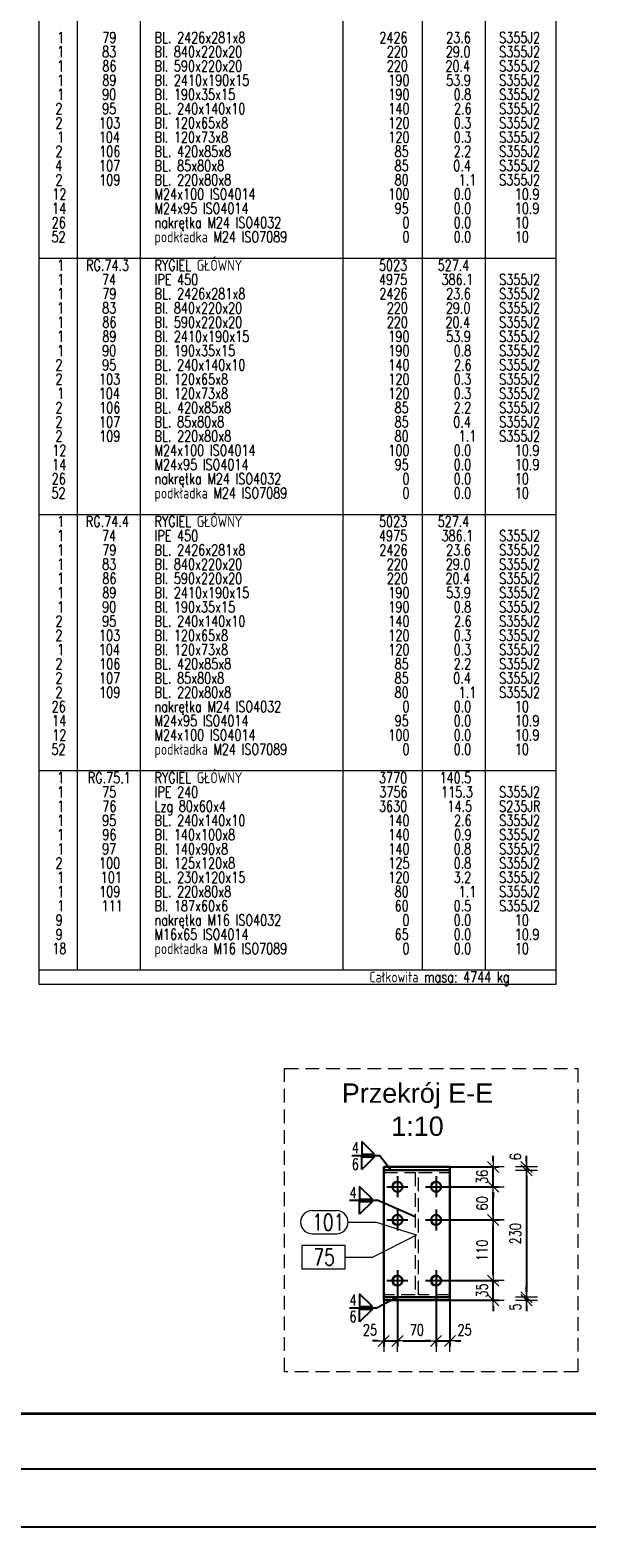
# Model space of a CAD drawing. Header units: millimetres. Extents: x 3536 to 4290, y 11030 to 11491.
# Tile 91 of 102: x 4008 to 4109, y 11030 to 11303. Entities that reach past the tile are written whole.
import ezdxf
from ezdxf.enums import TextEntityAlignment as Align

# ---------------------------------------------------------------- set-up
doc = ezdxf.new("R2010")
doc.units = ezdxf.units.MM
doc.header["$LTSCALE"] = 10
doc.linetypes.add('HIDDEN', pattern=[0.375, 0.25, -0.125])
doc.linetypes.add('MITTE', pattern=[2, 1.25, -0.25, 0.25, -0.25])
doc.layers.get('Defpoints').update_dxf_attribs({"color": 1})
doc.layers.add('_FORMATKA', color=8, linetype='Continuous', plot=False)
for name, color, linetype, lineweight in [('_RAMKA', 7, 'Continuous', 35), ('PS_DIM', 4, 'Continuous', 13), ('PS_Hidden', 2, 'HIDDEN', 9), ('PS_Pos', 1, 'Continuous', 15), ('PS_SOLID', 7, 'Continuous', 30), ('PS_TEXT', 3, 'Continuous', 18)]:
    doc.layers.add(name, color=color, linetype=linetype, lineweight=lineweight)
doc.layers.add('PS_MID', color=5, linetype='MITTE')
doc.layers.add('PS_WELD', color=1, linetype='Continuous')
doc.styles.add('ARIAL', font='arial.ttf')
doc.styles.add('simplex', font='simplex.shx', dxfattribs={"width": 0.75})
doc.dimstyles.new('1_10_PRZ', dxfattribs={"dimtxt": 2, "dimasz": 1, "dimexe": 2, "dimexo": 5, "dimgap": 1, "dimtad": 1, "dimdec": 0, "dimlfac": 10, "dimtxsty": 'simplex', "dimblk": 'dimznak', "dimcen": 2, "dimse1": 1, "dimse2": 1, "dimclrt": 3, "dimadec": 1, "dimazin": 0, "dimtfac": 1, "dimtdec": 0, "dimtix": 1, "dimtmove": 2, "dimatfit": 3, "dimldrblk": 'dim-grot', "dimfxl": 1, "dimarcsym": 0})
doc.dimstyles.new('1_10_SC', dxfattribs={"dimtxt": 2, "dimasz": 1, "dimexe": 1, "dimexo": 1, "dimgap": 1, "dimtad": 1, "dimdec": 0, "dimlfac": 10, "dimtxsty": 'simplex', "dimblk": 'dimznak', "dimcen": 2, "dimclrd": 256, "dimclre": 256, "dimclrt": 3, "dimadec": 1, "dimazin": 0, "dimtfac": 1, "dimtdec": 0, "dimtix": 1, "dimtmove": 2, "dimatfit": 3, "dimldrblk": 'dim-grot', "dimfxl": 1, "dimarcsym": 0})

# ---------------------------------------------------------------- blocks, each defined once
blk = doc.blocks.new('dimznak')
at = {"color": 0}
for points in [[(-2, 0), (2, 0)], [(0, 2), (0, -2)]]:
    blk.add_lwpolyline(points, dxfattribs=at)
at = {"color": 2}
blk.add_lwpolyline([(1, 1), (-1, -1)], dxfattribs=at)
blk = doc.blocks.new('*D9')
at = {"layer": 'Defpoints', "color": 0, "transparency": 16777216}
for p in [(3537.94, 11042.15), (4287.94, 11042.15), (4287.94, 11031.64)]:
    blk.add_point(p, dxfattribs=at)
at = {"layer": 'PS_DIM', "color": 0, "lineweight": -2, "transparency": 16777216}
blk.add_line((3538.94, 11031.64), (4286.94, 11031.64), dxfattribs=at)
at = {"layer": 'PS_DIM', "color": 0, "lineweight": -2, "transparency": 16777216, "rotation": 180}
blk.add_blockref('dimznak', (3537.94, 11031.64), dxfattribs=at)
at = {"layer": 'PS_DIM', "color": 0, "lineweight": -2, "transparency": 16777216}
blk.add_blockref('dimznak', (4287.94, 11031.64), dxfattribs=at)
at = {"layer": 'PS_DIM', "color": 3, "transparency": 16777216, "insert": (3912.94, 11033.64), "char_height": 2, "attachment_point": 5, "style": 'simplex'}
blk.add_mtext('7500', dxfattribs=at)
blk = doc.blocks.new('dim-grot')
blk.add_hatch(color=256).paths.add_polyline_path([(0, 0), (-2, 0.5), (-2, -0.5)])
blk.add_lwpolyline([(0, 0), (-2, 0.5), (-2, -0.5), (0, 0)])
blk = doc.blocks.new('*D254')
at = {"layer": 'Defpoints', "color": 0, "transparency": 16777216}
for p in [(4079.32, 11076.23), (4091.55, 11076.23), (4078.58, 11072.69)]:
    blk.add_point(p, dxfattribs=at)
at = {"layer": 'PS_DIM', "lineweight": -2, "transparency": 16777216}
for p, q in [((4091.55, 11077.23), (4091.55, 11078.23)), ((4080.32, 11076.23), (4092.55, 11076.23)), ((4091.55, 11072.69), (4091.55, 11076.23)), ((4079.58, 11072.69), (4092.55, 11072.69)), ((4091.55, 11071.69), (4091.55, 11070.69))]:
    blk.add_line(p, q, dxfattribs=at)
for p, rotation in [((4091.55, 11076.23), 270), ((4091.55, 11072.69), 90)]:
    blk.add_blockref('dimznak', p, dxfattribs=dict(at, rotation=rotation))
at = {"layer": 'PS_DIM', "color": 3, "transparency": 16777216, "insert": (4089.55, 11074.46), "char_height": 2, "attachment_point": 5, "rotation": 90, "style": 'simplex'}
blk.add_mtext('35', dxfattribs=at)
blk = doc.blocks.new('*D255')
at = {"layer": 'Defpoints', "color": 0, "transparency": 16777216}
for p in [(4079.32, 11087.23), (4091.55, 11087.23), (4079.32, 11076.23)]:
    blk.add_point(p, dxfattribs=at)
at = {"layer": 'PS_DIM', "lineweight": -2, "transparency": 16777216}
for p, q in [((4080.32, 11087.23), (4092.55, 11087.23)), ((4091.55, 11077.23), (4091.55, 11086.23)), ((4080.32, 11076.23), (4092.55, 11076.23))]:
    blk.add_line(p, q, dxfattribs=at)
for p, rotation in [((4091.55, 11087.23), 90), ((4091.55, 11076.23), 270)]:
    blk.add_blockref('dimznak', p, dxfattribs=dict(at, rotation=rotation))
at = {"layer": 'PS_DIM', "color": 3, "transparency": 16777216, "insert": (4089.55, 11081.73), "char_height": 2, "attachment_point": 5, "rotation": 90, "style": 'simplex'}
blk.add_mtext('110', dxfattribs=at)
blk = doc.blocks.new('*D256')
at = {"layer": 'Defpoints', "color": 0, "transparency": 16777216}
for p in [(4079.32, 11093.23), (4091.55, 11093.23), (4079.32, 11087.23)]:
    blk.add_point(p, dxfattribs=at)
at = {"layer": 'PS_DIM', "lineweight": -2, "transparency": 16777216}
for p, q in [((4080.32, 11093.23), (4092.55, 11093.23)), ((4091.55, 11088.23), (4091.55, 11092.23)), ((4080.32, 11087.23), (4092.55, 11087.23))]:
    blk.add_line(p, q, dxfattribs=at)
for p, rotation in [((4091.55, 11093.23), 90), ((4091.55, 11087.23), 270)]:
    blk.add_blockref('dimznak', p, dxfattribs=dict(at, rotation=rotation))
at = {"layer": 'PS_DIM', "color": 3, "transparency": 16777216, "insert": (4089.55, 11090.23), "char_height": 2, "attachment_point": 5, "rotation": 90, "style": 'simplex'}
blk.add_mtext('60', dxfattribs=at)
blk = doc.blocks.new('*D257')
at = {"layer": 'Defpoints', "color": 0, "transparency": 16777216}
for p in [(4079.32, 11096.83), (4091.55, 11096.83), (4079.32, 11093.23)]:
    blk.add_point(p, dxfattribs=at)
at = {"layer": 'PS_DIM', "lineweight": -2, "transparency": 16777216}
for p, q in [((4080.32, 11096.83), (4092.55, 11096.83)), ((4091.55, 11097.83), (4091.55, 11098.83)), ((4091.55, 11093.23), (4091.55, 11096.83)), ((4080.32, 11093.23), (4092.55, 11093.23)), ((4091.55, 11092.23), (4091.55, 11091.23))]:
    blk.add_line(p, q, dxfattribs=at)
for p, rotation in [((4091.55, 11096.83), 270), ((4091.55, 11093.23), 90)]:
    blk.add_blockref('dimznak', p, dxfattribs=dict(at, rotation=rotation))
at = {"layer": 'PS_DIM', "color": 3, "transparency": 16777216, "insert": (4089.55, 11095.03), "char_height": 2, "attachment_point": 5, "rotation": 90, "style": 'simplex'}
blk.add_mtext('36', dxfattribs=at)
blk = doc.blocks.new('*D258')
at = {"layer": 'Defpoints', "color": 0, "transparency": 16777216}
for p in [(4079.32, 11096.83), (4079.32, 11096.23), (4097.59, 11096.23)]:
    blk.add_point(p, dxfattribs=at)
at = {"layer": 'PS_DIM', "color": 0, "lineweight": -2, "transparency": 16777216}
for p, q in [((4097.59, 11097.83), (4097.59, 11098.83)), ((4097.59, 11096.83), (4097.59, 11096.23)), ((4097.59, 11095.23), (4097.59, 11094.23))]:
    blk.add_line(p, q, dxfattribs=at)
for p, rotation in [((4097.59, 11096.83), 270), ((4097.59, 11096.23), 90)]:
    blk.add_blockref('dimznak', p, dxfattribs=dict(at, rotation=rotation))
at = {"layer": 'PS_DIM', "color": 3, "transparency": 16777216, "insert": (4095.59, 11098.67), "char_height": 2, "attachment_point": 5, "rotation": 90, "style": 'simplex'}
blk.add_mtext('6', dxfattribs=at)
blk = doc.blocks.new('*D259')
at = {"layer": 'Defpoints', "color": 0, "transparency": 16777216}
for p in [(4079.32, 11096.23), (4078.65, 11073.23), (4097.59, 11073.23)]:
    blk.add_point(p, dxfattribs=at)
at = {"layer": 'PS_DIM', "color": 0, "lineweight": -2, "transparency": 16777216}
blk.add_line((4097.59, 11095.23), (4097.59, 11074.23), dxfattribs=at)
for p, rotation in [((4097.59, 11096.23), 90), ((4097.59, 11073.23), 270)]:
    blk.add_blockref('dimznak', p, dxfattribs=dict(at, rotation=rotation))
at = {"layer": 'PS_DIM', "color": 3, "transparency": 16777216, "insert": (4095.59, 11084.73), "char_height": 2, "attachment_point": 5, "rotation": 90, "style": 'simplex'}
blk.add_mtext('230', dxfattribs=at)
blk = doc.blocks.new('*D260')
at = {"layer": 'Defpoints', "color": 0, "transparency": 16777216}
for p in [(4078.65, 11073.23), (4078.65, 11072.69), (4097.59, 11072.69)]:
    blk.add_point(p, dxfattribs=at)
at = {"layer": 'PS_DIM', "color": 0, "lineweight": -2, "transparency": 16777216}
for p, q in [((4097.59, 11074.23), (4097.59, 11075.23)), ((4097.59, 11073.23), (4097.59, 11072.69)), ((4097.59, 11071.69), (4097.59, 11070.69))]:
    blk.add_line(p, q, dxfattribs=at)
for p, rotation in [((4097.59, 11073.23), 270), ((4097.59, 11072.69), 90)]:
    blk.add_blockref('dimznak', p, dxfattribs=dict(at, rotation=rotation))
at = {"layer": 'PS_DIM', "color": 3, "transparency": 16777216, "insert": (4095.59, 11071.47), "char_height": 2, "attachment_point": 5, "rotation": 90, "style": 'simplex'}
blk.add_mtext('5', dxfattribs=at)
blk = doc.blocks.new('*D261')
at = {"layer": 'Defpoints', "color": 0, "transparency": 16777216}
for p in [(4071.72, 11078.69), (4074.22, 11078.13), (4074.22, 11065.31)]:
    blk.add_point(p, dxfattribs=at)
at = {"layer": 'PS_DIM', "lineweight": -2, "transparency": 16777216}
for p, q in [((4071.72, 11077.69), (4071.72, 11064.31)), ((4074.22, 11077.13), (4074.22, 11064.31)), ((4070.72, 11065.31), (4069.72, 11065.31)), ((4071.72, 11065.31), (4074.22, 11065.31)), ((4075.22, 11065.31), (4076.22, 11065.31))]:
    blk.add_line(p, q, dxfattribs=at)
blk.add_blockref('dimznak', (4071.72, 11065.31), dxfattribs=at)
at = {"layer": 'PS_DIM', "lineweight": -2, "transparency": 16777216, "rotation": 180}
blk.add_blockref('dimznak', (4074.22, 11065.31), dxfattribs=at)
at = {"layer": 'PS_DIM', "color": 3, "transparency": 16777216, "insert": (4069.23, 11067.31), "char_height": 2, "attachment_point": 5, "style": 'simplex'}
blk.add_mtext('25', dxfattribs=at)
blk = doc.blocks.new('*D262')
at = {"layer": 'Defpoints', "color": 0, "transparency": 16777216}
for p in [(4074.22, 11078.13), (4081.22, 11078.13), (4081.22, 11065.31)]:
    blk.add_point(p, dxfattribs=at)
at = {"layer": 'PS_DIM', "lineweight": -2, "transparency": 16777216}
for p, q in [((4074.22, 11077.13), (4074.22, 11064.31)), ((4081.22, 11077.13), (4081.22, 11064.31)), ((4075.22, 11065.31), (4080.22, 11065.31))]:
    blk.add_line(p, q, dxfattribs=at)
at = {"layer": 'PS_DIM', "lineweight": -2, "transparency": 16777216, "rotation": 180}
blk.add_blockref('dimznak', (4074.22, 11065.31), dxfattribs=at)
at = {"layer": 'PS_DIM', "lineweight": -2, "transparency": 16777216}
blk.add_blockref('dimznak', (4081.22, 11065.31), dxfattribs=at)
at = {"layer": 'PS_DIM', "color": 3, "transparency": 16777216, "insert": (4077.72, 11067.31), "char_height": 2, "attachment_point": 5, "style": 'simplex'}
blk.add_mtext('70', dxfattribs=at)
blk = doc.blocks.new('*D263')
at = {"layer": 'Defpoints', "color": 0, "transparency": 16777216}
for p in [(4081.22, 11078.13), (4083.72, 11078.13), (4083.72, 11065.31)]:
    blk.add_point(p, dxfattribs=at)
at = {"layer": 'PS_DIM', "lineweight": -2, "transparency": 16777216}
for p, q in [((4081.22, 11077.13), (4081.22, 11064.31)), ((4083.72, 11077.13), (4083.72, 11064.31)), ((4080.22, 11065.31), (4079.22, 11065.31)), ((4081.22, 11065.31), (4083.72, 11065.31)), ((4084.72, 11065.31), (4085.72, 11065.31))]:
    blk.add_line(p, q, dxfattribs=at)
blk.add_blockref('dimznak', (4081.22, 11065.31), dxfattribs=at)
at = {"layer": 'PS_DIM', "lineweight": -2, "transparency": 16777216, "rotation": 180}
blk.add_blockref('dimznak', (4083.72, 11065.31), dxfattribs=at)
at = {"layer": 'PS_DIM', "color": 3, "transparency": 16777216, "insert": (4086.37, 11067.31), "char_height": 2, "attachment_point": 5, "style": 'simplex'}
blk.add_mtext('25', dxfattribs=at)
blk = doc.blocks.new('Przekrój')
at = {"layer": 'PS_DIM', "style": 'ARIAL', "flags": 4}
for tag, p in [('PRZEKRÓJ', (7.89, 7.75)), ('SKALA', (7.89, 1.75))]:
    blk.add_attdef(tag, text='', height=3.5, dxfattribs=at).set_placement(p, align=Align.MIDDLE_CENTER)
blk = doc.blocks.new('*X845')
at = {"color": 1}
for p, q in [((4058.77, 11088.92), (4063.16, 11088.92)), ((4065.26, 11086.82), (4070.26, 11086.82)), ((4077.66, 11084.46), (4070.26, 11086.82)), ((4058.77, 11084.72), (4063.16, 11084.72))]:
    blk.add_line(p, q, dxfattribs=at)
for centre, start, end in [((4058.77, 11086.82), 90, 270), ((4063.16, 11086.82), 270, 90)]:
    blk.add_arc(centre, 2.1, start, end, dxfattribs=at)
at = {"color": 2, "style": 'simplex', "width": 0.75}
blk.add_text('101', height=3, dxfattribs=at).set_placement((4058.77, 11085.32))
blk = doc.blocks.new('*X846')
at = {"color": 1}
for p, q in [((4077.66, 11084.46), (4069.75, 11080.49)), ((4064.75, 11082.59), (4056.91, 11082.59)), ((4056.91, 11082.59), (4056.91, 11078.39)), ((4064.75, 11078.39), (4064.75, 11082.59)), ((4064.75, 11080.49), (4069.75, 11080.49)), ((4056.91, 11078.39), (4064.75, 11078.39))]:
    blk.add_line(p, q, dxfattribs=at)
at = {"color": 30, "style": 'simplex', "width": 0.75}
blk.add_text('75', height=3, dxfattribs=at).set_placement((4059.01, 11078.99))
blk = doc.blocks.new('*X847')
at = {"color": 3}
for p, q in [((4070.08, 11099.14), (4067.78, 11101.44)), ((4067.78, 11101.44), (4067.78, 11099.14)), ((4067.78, 11099.14), (4070.08, 11099.14)), ((4067.78, 11098.68), (4070.08, 11098.68)), ((4070.08, 11098.68), (4067.78, 11096.38)), ((4067.78, 11096.38), (4067.78, 11098.68))]:
    blk.add_line(p, q, dxfattribs=at)
at = {"color": 9}
for p in [(4065.94, 11098.91), (4073, 11096.23)]:
    blk.add_line(p, (4070.94, 11098.91), dxfattribs=at)
at = {"color": 2, "style": 'simplex', "width": 0.75}
for s, p in [('4', (4065.94, 11099.31)), ('6', (4065.94, 11096.31))]:
    blk.add_text(s, height=2, dxfattribs=at).set_placement(p)
blk = doc.blocks.new('*X848')
at = {"color": 3}
for p, q in [((4069.66, 11071.55), (4067.36, 11073.85)), ((4067.36, 11073.85), (4067.36, 11071.55)), ((4067.36, 11071.55), (4069.66, 11071.55)), ((4067.36, 11071.09), (4069.66, 11071.09)), ((4069.66, 11071.09), (4067.36, 11068.79)), ((4067.36, 11068.79), (4067.36, 11071.09))]:
    blk.add_line(p, q, dxfattribs=at)
at = {"color": 9}
for p in [(4074.22, 11073.23), (4065.52, 11071.32)]:
    blk.add_line(p, (4070.52, 11071.32), dxfattribs=at)
at = {"color": 2, "style": 'simplex', "width": 0.75}
for s, p in [('4', (4065.52, 11071.72)), ('6', (4065.52, 11068.72))]:
    blk.add_text(s, height=2, dxfattribs=at).set_placement(p)
blk = doc.blocks.new('*X849')
at = {"color": 3}
for p, q in [((4069.66, 11091.01), (4067.36, 11093.31)), ((4067.36, 11093.31), (4067.36, 11091.01)), ((4067.36, 11091.01), (4069.66, 11091.01)), ((4067.36, 11090.55), (4069.66, 11090.55)), ((4069.66, 11090.55), (4067.36, 11088.25)), ((4067.36, 11088.25), (4067.36, 11090.55))]:
    blk.add_line(p, q, dxfattribs=at)
at = {"color": 9}
for p in [(4065.52, 11090.78), (4077.41, 11087.79)]:
    blk.add_line(p, (4070.52, 11090.78), dxfattribs=at)
at = {"color": 2, "style": 'simplex', "width": 0.75}
blk.add_text('4', height=2, dxfattribs=at).set_placement((4065.52, 11091.18))

msp = doc.modelspace()

# ---------------------------------------------------------------- linework, layer by layer
at = {"layer": '_FORMATKA', "lineweight": -3}
msp.add_lwpolyline([(3537.939, 11042.152), (4287.939, 11042.152), (4287.939, 11462.152), (3537.939, 11462.152)], close=True, dxfattribs=at)
at = {"layer": '_RAMKA', "lineweight": -3, "const_width": 0.5}
msp.add_lwpolyline([(3567.939, 11052.152), (4277.939, 11052.152), (4277.939, 11452.152), (3567.939, 11452.152)], close=True, dxfattribs=at)
at = {"layer": 'PS_Hidden', "color": 2, "linetype": 'HIDDEN', "extrusion": (-1, -3.71092e-13, 2.23779e-16)}
for p, q in [((4071.717, 11095.845), (4077.407, 11095.845)), ((4077.407, 11095.845), (4077.407, 11073.68)), ((4078.027, 11095.845), (4083.717, 11095.845)), ((4078.027, 11073.68), (4078.027, 11095.845)), ((4077.407, 11073.68), (4071.717, 11073.68)), ((4083.717, 11073.68), (4078.027, 11073.68))]:
    msp.add_line(p, q, dxfattribs=at)
at = {"layer": 'PS_Hidden', "color": 2, "linetype": 'HIDDEN'}
msp.add_lwpolyline([(4106.872, 11059.738), (4053.776, 11059.738), (4053.776, 11114.643), (4106.872, 11114.643)], close=True, dxfattribs=at)
at = {"layer": 'PS_MID', "color": 5, "linetype": 'MITTE', "extrusion": (-1, -3.71092e-13, 2.23779e-16)}
for p, q in [((4074.217, 11095.131), (4074.217, 11091.331)), ((4081.217, 11095.131), (4081.217, 11091.331)), ((4072.317, 11093.231), (4076.117, 11093.231)), ((4079.317, 11093.231), (4083.117, 11093.231)), ((4074.217, 11089.131), (4074.217, 11085.331)), ((4081.217, 11089.131), (4081.217, 11085.331)), ((4072.317, 11087.231), (4076.117, 11087.231)), ((4079.317, 11087.231), (4083.117, 11087.231)), ((4074.217, 11078.131), (4074.217, 11074.331)), ((4081.217, 11078.131), (4081.217, 11074.331)), ((4072.317, 11076.231), (4076.117, 11076.231)), ((4079.317, 11076.231), (4083.117, 11076.231))]:
    msp.add_line(p, q, dxfattribs=at)
at = {"layer": 'PS_SOLID', "color": 7, "linetype": 'Continuous', "extrusion": (-1, -3.71092e-13, 2.23779e-16)}
for p, q in [((4071.717, 11096.831), (4071.717, 11096.231)), ((4083.717, 11096.831), (4071.717, 11096.831)), ((4083.717, 11096.231), (4083.717, 11096.831)), ((4071.717, 11073.231), (4071.717, 11096.231)), ((4071.717, 11096.231), (4083.717, 11096.231)), ((4083.717, 11096.231), (4083.717, 11073.231)), ((4071.717, 11073.231), (4071.717, 11072.694)), ((4083.717, 11073.231), (4071.717, 11073.231)), ((4083.717, 11072.694), (4071.717, 11072.694)), ((4083.717, 11072.694), (4083.717, 11073.231))]:
    msp.add_line(p, q, dxfattribs=at)
at = {"layer": 'PS_SOLID', "color": 7, "linetype": 'Continuous', "extrusion": (-2.24281e-16, 1.21633e-16, -1)}
for centre in [(-4074.217, 11093.231), (-4081.217, 11093.231), (-4074.217, 11087.231), (-4081.217, 11087.231), (-4074.217, 11076.231), (-4081.217, 11076.231)]:
    msp.add_circle(centre, 0.9, dxfattribs=at)
at = {"layer": 'PS_TEXT', "color": 7}
for p, q in [((4009.267, 11436.791), (4009.267, 11129.941)), ((4102.988, 11129.941), (4102.988, 11436.791)), ((4009.267, 11129.941), (4102.988, 11129.941))]:
    msp.add_line(p, q, dxfattribs=at)
at = {"layer": 'PS_TEXT', "color": 3}
for p, q in [((4016.209, 11436.791), (4016.209, 11132.519)), ((4027.614, 11436.791), (4027.614, 11132.519)), ((4064.31, 11436.791), (4064.31, 11132.519)), ((4078.69, 11436.791), (4078.69, 11132.519)), ((4090.095, 11436.791), (4090.095, 11132.519)), ((4009.267, 11261.448), (4102.988, 11261.448)), ((4009.267, 11215.034), (4102.988, 11215.034)), ((4009.267, 11168.619), (4102.988, 11168.619)), ((4009.267, 11132.519), (4102.988, 11132.519))]:
    msp.add_line(p, q, dxfattribs=at)

# ---------------------------------------------------------------- block references
at = {"layer": 'PS_DIM'}
ref = msp.add_blockref('Przekrój', (4069.956, 11102.453), dxfattribs=at)
ref.add_attrib('PRZEKRÓJ', 'Przekrój E-E', dxfattribs={"layer": 'PS_TEXT', "height": 3.5, "style": 'ARIAL'}).set_placement((4077.842, 11110.203), align=Align.MIDDLE_CENTER)
ref.add_attrib('SKALA', '1:10', dxfattribs={"layer": 'PS_TEXT', "height": 3.5, "style": 'ARIAL'}).set_placement((4077.842, 11104.203), align=Align.MIDDLE_CENTER)
at = {"layer": 'PS_Pos'}
for name in ['*X845', '*X846']:
    msp.add_blockref(name, (0, 0), dxfattribs=at)
at = {"layer": 'PS_WELD'}
for name in ['*X847', '*X849', '*X848']:
    msp.add_blockref(name, (0, 0), dxfattribs=at)

# ---------------------------------------------------------------- texts
at = {"layer": 'PS_TEXT', "color": 4, "style": 'simplex', "width": 0.75}
for s, height, p in [('1', 1.984, (4012.561, 11300.424)), ('79', 1.9835, (4020.743, 11300.424)), ('BL. 2426x281x8', 1.98352, (4030.202, 11300.424)), ('2426', 1.9835, (4070.932, 11300.424)), ('23.6', 1.9835, (4083.045, 11300.424)), ('S355J2', 1.9835, (4092.646, 11300.424)), ('1', 1.984, (4012.561, 11297.846)), ('83', 1.9835, (4020.708, 11297.846)), ('Bl. 840x220x20', 1.98352, (4030.202, 11297.846)), ('220', 1.9835, (4072.277, 11297.846)), ('29.0', 1.9835, (4082.974, 11297.846)), ('S355J2', 1.9835, (4092.646, 11297.846)), ('1', 1.984, (4012.561, 11295.267)), ('86', 1.9835, (4020.743, 11295.267)), ('Bl. 590x220x20', 1.98352, (4030.202, 11295.267)), ('220', 1.9835, (4072.277, 11295.267)), ('20.4', 1.9835, (4082.903, 11295.267)), ('S355J2', 1.9835, (4092.646, 11295.267)), ('1', 1.984, (4012.561, 11292.688)), ('89', 1.9835, (4020.743, 11292.688)), ('Bl. 2410x190x15', 1.98352, (4030.202, 11292.688)), ('190', 1.9835, (4072.561, 11292.688)), ('53.9', 1.9835, (4083.045, 11292.688)), ('S355J2', 1.9835, (4092.646, 11292.688)), ('1', 1.984, (4012.561, 11290.11)), ('90', 1.9835, (4020.708, 11290.11)), ('Bl. 190x35x15', 1.98352, (4030.202, 11290.11)), ('190', 1.9835, (4072.561, 11290.11)), ('0.8', 1.9835, (4084.391, 11290.11)), ('S355J2', 1.9835, (4092.646, 11290.11)), ('2', 1.984, (4012.242, 11287.531)), ('95', 1.9835, (4020.708, 11287.531)), ('BL. 240x140x10', 1.98352, (4030.202, 11287.531)), ('140', 1.9835, (4072.561, 11287.531)), ('2.6', 1.9835, (4084.462, 11287.531)), ('S355J2', 1.9835, (4092.646, 11287.531)), ('2', 1.984, (4012.242, 11284.953)), ('103', 1.9835, (4020.141, 11284.953)), ('Bl. 120x65x8', 1.98352, (4030.202, 11284.953)), ('120', 1.9835, (4072.561, 11284.953)), ('0.3', 1.9835, (4084.391, 11284.953)), ('S355J2', 1.9835, (4092.646, 11284.953)), ('1', 1.984, (4012.561, 11282.374)), ('104', 1.9835, (4020.105, 11282.374)), ('Bl. 120x73x8', 1.98352, (4030.202, 11282.374)), ('120', 1.9835, (4072.561, 11282.374)), ('0.3', 1.9835, (4084.391, 11282.374)), ('S355J2', 1.9835, (4092.646, 11282.374)), ('2', 1.984, (4012.242, 11279.795)), ('106', 1.9835, (4020.176, 11279.795)), ('BL. 420x85x8', 1.98352, (4030.202, 11279.795)), ('85', 1.9835, (4073.694, 11279.795)), ('2.2', 1.9835, (4084.391, 11279.795)), ('S355J2', 1.9835, (4092.646, 11279.795)), ('4', 1.984, (4012.207, 11277.217)), ('107', 1.9835, (4020.141, 11277.217)), ('BL. 85x80x8', 1.98352, (4030.202, 11277.217)), ('85', 1.9835, (4073.694, 11277.217)), ('0.4', 1.9835, (4084.32, 11277.217)), ('S355J2', 1.9835, (4092.646, 11277.217)), ('2', 1.984, (4012.242, 11274.638)), ('109', 1.9835, (4020.176, 11274.638)), ('BL. 220x80x8', 1.98352, (4030.202, 11274.638)), ('80', 1.9835, (4073.694, 11274.638)), ('1.1', 1.9835, (4085.312, 11274.638)), ('S355J2', 1.9835, (4092.646, 11274.638)), ('14', 1.9835, (4011.64, 11269.481)), ('12', 1.9835, (4011.675, 11272.06)), ('M24x100 ISO4014', 1.98352, (4030.202, 11272.06)), ('M24x95 ISO4014', 1.98352, (4030.202, 11269.481)), ('100', 1.9835, (4072.561, 11272.06)), ('95', 1.9835, (4073.694, 11269.481)), ('0.0', 1.9835, (4084.391, 11272.06)), ('0.0', 1.9835, (4084.391, 11269.481)), (' 10.9', 1.9835, (4094.452, 11272.06)), (' 10.9', 1.9835, (4094.452, 11269.481)), ('26', 1.9835, (4011.569, 11266.903)), ('nakrętka M24 ISO4032', 1.98352, (4030.202, 11266.903)), ('0', 1.984, (4075.111, 11266.903)), ('0.0', 1.9835, (4084.391, 11266.903)), ('10', 1.9835, (4095.479, 11266.903)), ('52', 1.9835, (4011.534, 11264.324)), ('podkładka M24 ISO7089', 1.98352, (4030.202, 11264.324)), ('0', 1.984, (4075.111, 11264.324)), ('0.0', 1.9835, (4084.391, 11264.324)), ('10', 1.9835, (4095.479, 11264.324)), ('1', 1.984, (4012.561, 11256.588)), ('74', 1.9835, (4020.672, 11256.588)), ('IPE 450', 1.9835, (4030.202, 11256.588)), ('4975', 1.9835, (4070.861, 11256.588)), ('386.1', 1.9835, (4082.195, 11256.588)), ('S355J2', 1.9835, (4092.646, 11256.588)), ('1', 1.984, (4012.561, 11254.01)), ('79', 1.9835, (4020.743, 11254.01)), ('BL. 2426x281x8', 1.98352, (4030.202, 11254.01)), ('2426', 1.9835, (4070.932, 11254.01)), ('23.6', 1.9835, (4083.045, 11254.01)), ('S355J2', 1.9835, (4092.646, 11254.01)), ('1', 1.984, (4012.561, 11251.431)), ('83', 1.9835, (4020.708, 11251.431)), ('Bl. 840x220x20', 1.98352, (4030.202, 11251.431)), ('220', 1.9835, (4072.277, 11251.431)), ('29.0', 1.9835, (4082.974, 11251.431)), ('S355J2', 1.9835, (4092.646, 11251.431)), ('1', 1.984, (4012.561, 11248.853)), ('86', 1.9835, (4020.743, 11248.853)), ('Bl. 590x220x20', 1.98352, (4030.202, 11248.853)), ('220', 1.9835, (4072.277, 11248.853)), ('20.4', 1.9835, (4082.903, 11248.853)), ('S355J2', 1.9835, (4092.646, 11248.853)), ('1', 1.984, (4012.561, 11246.274)), ('89', 1.9835, (4020.743, 11246.274)), ('Bl. 2410x190x15', 1.98352, (4030.202, 11246.274)), ('190', 1.9835, (4072.561, 11246.274)), ('53.9', 1.9835, (4083.045, 11246.274)), ('S355J2', 1.9835, (4092.646, 11246.274)), ('1', 1.984, (4012.561, 11243.695)), ('90', 1.9835, (4020.708, 11243.695)), ('Bl. 190x35x15', 1.98352, (4030.202, 11243.695)), ('190', 1.9835, (4072.561, 11243.695)), ('0.8', 1.9835, (4084.391, 11243.695)), ('S355J2', 1.9835, (4092.646, 11243.695)), ('2', 1.984, (4012.242, 11241.117)), ('95', 1.9835, (4020.708, 11241.117)), ('BL. 240x140x10', 1.98352, (4030.202, 11241.117)), ('140', 1.9835, (4072.561, 11241.117)), ('2.6', 1.9835, (4084.462, 11241.117)), ('S355J2', 1.9835, (4092.646, 11241.117)), ('2', 1.984, (4012.242, 11238.538)), ('103', 1.9835, (4020.141, 11238.538)), ('Bl. 120x65x8', 1.98352, (4030.202, 11238.538)), ('120', 1.9835, (4072.561, 11238.538)), ('0.3', 1.9835, (4084.391, 11238.538)), ('S355J2', 1.9835, (4092.646, 11238.538)), ('1', 1.984, (4012.561, 11235.96)), ('104', 1.9835, (4020.105, 11235.96)), ('Bl. 120x73x8', 1.98352, (4030.202, 11235.96)), ('120', 1.9835, (4072.561, 11235.96)), ('0.3', 1.9835, (4084.391, 11235.96)), ('S355J2', 1.9835, (4092.646, 11235.96)), ('2', 1.984, (4012.242, 11233.381)), ('106', 1.9835, (4020.176, 11233.381)), ('BL. 420x85x8', 1.98352, (4030.202, 11233.381)), ('85', 1.9835, (4073.694, 11233.381)), ('2.2', 1.9835, (4084.391, 11233.381)), ('S355J2', 1.9835, (4092.646, 11233.381)), ('2', 1.984, (4012.242, 11230.803)), ('107', 1.9835, (4020.141, 11230.803)), ('BL. 85x80x8', 1.98352, (4030.202, 11230.803)), ('85', 1.9835, (4073.694, 11230.803)), ('0.4', 1.9835, (4084.32, 11230.803)), ('S355J2', 1.9835, (4092.646, 11230.803)), ('2', 1.984, (4012.242, 11228.224)), ('109', 1.9835, (4020.176, 11228.224)), ('BL. 220x80x8', 1.98352, (4030.202, 11228.224)), ('80', 1.9835, (4073.694, 11228.224)), ('1.1', 1.9835, (4085.312, 11228.224)), ('S355J2', 1.9835, (4092.646, 11228.224)), ('14', 1.9835, (4011.64, 11223.067)), ('12', 1.9835, (4011.675, 11225.645)), ('M24x100 ISO4014', 1.98352, (4030.202, 11225.645)), ('M24x95 ISO4014', 1.98352, (4030.202, 11223.067)), ('100', 1.9835, (4072.561, 11225.645)), ('95', 1.9835, (4073.694, 11223.067)), ('0.0', 1.9835, (4084.391, 11225.645)), ('0.0', 1.9835, (4084.391, 11223.067)), (' 10.9', 1.9835, (4094.452, 11225.645)), (' 10.9', 1.9835, (4094.452, 11223.067)), ('26', 1.9835, (4011.569, 11220.488)), ('nakrętka M24 ISO4032', 1.98352, (4030.202, 11220.488)), ('0', 1.984, (4075.111, 11220.488)), ('0.0', 1.9835, (4084.391, 11220.488)), ('10', 1.9835, (4095.479, 11220.488)), ('52', 1.9835, (4011.534, 11217.91)), ('podkładka M24 ISO7089', 1.98352, (4030.202, 11217.91)), ('0', 1.984, (4075.111, 11217.91)), ('0.0', 1.9835, (4084.391, 11217.91)), ('10', 1.9835, (4095.479, 11217.91)), ('1', 1.984, (4012.561, 11210.174)), ('74', 1.9835, (4020.672, 11210.174)), ('IPE 450', 1.9835, (4030.202, 11210.174)), ('4975', 1.9835, (4070.861, 11210.174)), ('386.1', 1.9835, (4082.195, 11210.174)), ('S355J2', 1.9835, (4092.646, 11210.174)), ('1', 1.984, (4012.561, 11207.595)), ('79', 1.9835, (4020.743, 11207.595)), ('BL. 2426x281x8', 1.98352, (4030.202, 11207.595)), ('2426', 1.9835, (4070.932, 11207.595)), ('23.6', 1.9835, (4083.045, 11207.595)), ('S355J2', 1.9835, (4092.646, 11207.595)), ('1', 1.984, (4012.561, 11205.017)), ('83', 1.9835, (4020.708, 11205.017)), ('Bl. 840x220x20', 1.98352, (4030.202, 11205.017)), ('220', 1.9835, (4072.277, 11205.017)), ('29.0', 1.9835, (4082.974, 11205.017)), ('S355J2', 1.9835, (4092.646, 11205.017)), ('1', 1.984, (4012.561, 11202.438)), ('86', 1.9835, (4020.743, 11202.438)), ('Bl. 590x220x20', 1.98352, (4030.202, 11202.438)), ('220', 1.9835, (4072.277, 11202.438)), ('20.4', 1.9835, (4082.903, 11202.438)), ('S355J2', 1.9835, (4092.646, 11202.438)), ('1', 1.984, (4012.561, 11199.86)), ('89', 1.9835, (4020.743, 11199.86)), ('Bl. 2410x190x15', 1.98352, (4030.202, 11199.86)), ('190', 1.9835, (4072.561, 11199.86)), ('53.9', 1.9835, (4083.045, 11199.86)), ('S355J2', 1.9835, (4092.646, 11199.86)), ('1', 1.984, (4012.561, 11197.281)), ('90', 1.9835, (4020.708, 11197.281)), ('Bl. 190x35x15', 1.98352, (4030.202, 11197.281)), ('190', 1.9835, (4072.561, 11197.281)), ('0.8', 1.9835, (4084.391, 11197.281)), ('S355J2', 1.9835, (4092.646, 11197.281)), ('2', 1.984, (4012.242, 11194.702)), ('95', 1.9835, (4020.708, 11194.702)), ('BL. 240x140x10', 1.98352, (4030.202, 11194.702)), ('140', 1.9835, (4072.561, 11194.702)), ('2.6', 1.9835, (4084.462, 11194.702)), ('S355J2', 1.9835, (4092.646, 11194.702)), ('2', 1.984, (4012.242, 11192.124)), ('103', 1.9835, (4020.141, 11192.124)), ('Bl. 120x65x8', 1.98352, (4030.202, 11192.124)), ('120', 1.9835, (4072.561, 11192.124)), ('0.3', 1.9835, (4084.391, 11192.124)), ('S355J2', 1.9835, (4092.646, 11192.124)), ('1', 1.984, (4012.561, 11189.545)), ('104', 1.9835, (4020.105, 11189.545)), ('Bl. 120x73x8', 1.98352, (4030.202, 11189.545)), ('120', 1.9835, (4072.561, 11189.545)), ('0.3', 1.9835, (4084.391, 11189.545)), ('S355J2', 1.9835, (4092.646, 11189.545)), ('2', 1.984, (4012.242, 11186.967)), ('106', 1.9835, (4020.176, 11186.967)), ('BL. 420x85x8', 1.98352, (4030.202, 11186.967)), ('85', 1.9835, (4073.694, 11186.967)), ('2.2', 1.9835, (4084.391, 11186.967)), ('S355J2', 1.9835, (4092.646, 11186.967)), ('2', 1.984, (4012.242, 11184.388)), ('107', 1.9835, (4020.141, 11184.388)), ('BL. 85x80x8', 1.98352, (4030.202, 11184.388)), ('85', 1.9835, (4073.694, 11184.388)), ('0.4', 1.9835, (4084.32, 11184.388)), ('S355J2', 1.9835, (4092.646, 11184.388)), ('2', 1.984, (4012.242, 11181.81)), ('109', 1.9835, (4020.176, 11181.81)), ('nakrętka M24 ISO4032', 1.98352, (4030.202, 11179.231)), ('BL. 220x80x8', 1.98352, (4030.202, 11181.81)), ('80', 1.9835, (4073.694, 11181.81)), ('1.1', 1.9835, (4085.312, 11181.81)), ('S355J2', 1.9835, (4092.646, 11181.81)), ('26', 1.9835, (4011.569, 11179.231)), ('14', 1.9835, (4011.64, 11176.652)), ('M24x95 ISO4014', 1.98352, (4030.202, 11176.652)), ('95', 1.9835, (4073.694, 11176.652)), ('0', 1.984, (4075.111, 11179.231)), ('0.0', 1.9835, (4084.391, 11179.231)), ('0.0', 1.9835, (4084.391, 11176.652)), (' 10.9', 1.9835, (4094.452, 11176.652)), ('10', 1.9835, (4095.479, 11179.231)), ('12', 1.9835, (4011.675, 11174.074)), ('M24x100 ISO4014', 1.98352, (4030.202, 11174.074)), ('100', 1.9835, (4072.561, 11174.074)), ('0.0', 1.9835, (4084.391, 11174.074)), (' 10.9', 1.9835, (4094.452, 11174.074)), ('52', 1.9835, (4011.534, 11171.495)), ('podkładka M24 ISO7089', 1.98352, (4030.202, 11171.495)), ('0', 1.984, (4075.111, 11171.495)), ('0.0', 1.9835, (4084.391, 11171.495)), ('10', 1.9835, (4095.479, 11171.495)), ('1', 1.984, (4012.561, 11163.76)), ('75', 1.9835, (4020.708, 11163.76)), ('IPE 240', 1.9835, (4030.202, 11163.76)), ('3756', 1.9835, (4070.932, 11163.76)), ('115.3', 1.9835, (4082.124, 11163.76)), ('S355J2', 1.9835, (4092.646, 11163.76)), ('1', 1.984, (4012.561, 11161.181)), ('76', 1.9835, (4020.743, 11161.181)), ('Lzg 80x60x4', 1.98352, (4030.202, 11161.181)), ('3630', 1.9835, (4070.861, 11161.181)), ('14.5', 1.9835, (4083.258, 11161.181)), ('S235JR', 1.9835, (4092.646, 11161.181)), ('1', 1.984, (4012.561, 11158.602)), ('95', 1.9835, (4020.708, 11158.602)), ('BL. 240x140x10', 1.98352, (4030.202, 11158.602)), ('140', 1.9835, (4072.561, 11158.602)), ('2.6', 1.9835, (4084.462, 11158.602)), ('S355J2', 1.9835, (4092.646, 11158.602)), ('1', 1.984, (4012.561, 11156.024)), ('96', 1.9835, (4020.743, 11156.024)), ('Bl. 140x100x8', 1.98352, (4030.202, 11156.024)), ('140', 1.9835, (4072.561, 11156.024)), ('0.9', 1.9835, (4084.462, 11156.024)), ('S355J2', 1.9835, (4092.646, 11156.024)), ('1', 1.984, (4012.561, 11153.445)), ('97', 1.9835, (4020.708, 11153.445)), ('Bl. 140x90x8', 1.98352, (4030.202, 11153.445)), ('140', 1.9835, (4072.561, 11153.445)), ('0.8', 1.9835, (4084.391, 11153.445)), ('S355J2', 1.9835, (4092.646, 11153.445)), ('2', 1.984, (4012.242, 11150.867)), ('100', 1.9835, (4020.141, 11150.867)), ('Bl. 125x120x8', 1.98352, (4030.202, 11150.867)), ('125', 1.9835, (4072.561, 11150.867)), ('0.8', 1.9835, (4084.391, 11150.867)), ('S355J2', 1.9835, (4092.646, 11150.867)), ('1', 1.984, (4012.561, 11148.288)), ('101', 1.9835, (4020.46, 11148.288)), ('BL. 230x120x15', 1.98352, (4030.202, 11148.288)), ('120', 1.9835, (4072.561, 11148.288)), ('3.2', 1.9835, (4084.391, 11148.288)), ('S355J2', 1.9835, (4092.646, 11148.288)), ('1', 1.984, (4012.561, 11145.71)), ('109', 1.9835, (4020.176, 11145.71)), ('BL. 220x80x8', 1.98352, (4030.202, 11145.71)), ('80', 1.9835, (4073.694, 11145.71)), ('1.1', 1.9835, (4085.312, 11145.71)), ('S355J2', 1.9835, (4092.646, 11145.71)), ('1', 1.984, (4012.561, 11143.131)), ('111', 1.9835, (4020.601, 11143.131)), ('Bl. 187x60x6', 1.98352, (4030.202, 11143.131)), ('60', 1.9835, (4073.694, 11143.131)), ('0.5', 1.9835, (4084.391, 11143.131)), ('S355J2', 1.9835, (4092.646, 11143.131)), ('9', 1.984, (4012.278, 11140.552)), ('nakrętka M16 ISO4032', 1.98352, (4030.202, 11140.552)), ('0', 1.984, (4075.111, 11140.552)), ('0.0', 1.9835, (4084.391, 11140.552)), ('10', 1.9835, (4095.479, 11140.552)), ('9', 1.984, (4012.278, 11137.974)), ('podkładka M16 ISO7089', 1.98352, (4030.202, 11135.395)), ('M16x65 ISO4014', 1.98352, (4030.202, 11137.974)), ('65', 1.9835, (4073.694, 11137.974)), ('0.0', 1.9835, (4084.391, 11137.974)), (' 10.9', 1.9835, (4094.452, 11137.974)), ('18', 1.9835, (4011.675, 11135.395)), ('0', 1.984, (4075.111, 11135.395)), ('0.0', 1.9835, (4084.391, 11135.395)), ('10', 1.9835, (4095.479, 11135.395))]:
    msp.add_text(s, height=height, dxfattribs=at).set_placement(p)
at = {"layer": 'PS_TEXT', "color": 3, "style": 'simplex', "width": 0.75}
for s, height, p in [('1', 1.984, (4012.561, 11259.167)), ('RG.74.3', 1.9835, (4017.803, 11259.167)), ('RYGIEL GŁÓWNY', 1.98352, (4030.202, 11259.167)), ('5023', 1.9835, (4070.861, 11259.167)), ('527.4', 1.9835, (4081.487, 11259.167)), ('1', 1.984, (4012.561, 11212.753)), ('RG.74.4', 1.9835, (4017.768, 11212.753)), ('RYGIEL GŁÓWNY', 1.98352, (4030.202, 11212.753)), ('5023', 1.9835, (4070.861, 11212.753)), ('527.4', 1.9835, (4081.487, 11212.753)), ('1', 1.984, (4012.561, 11166.338)), ('RG.75.1', 1.9835, (4018.122, 11166.338)), ('RYGIEL GŁÓWNY', 1.98352, (4030.202, 11166.338)), ('3770', 1.9835, (4070.861, 11166.338)), ('140.5', 1.9835, (4081.841, 11166.338))]:
    msp.add_text(s, height=height, dxfattribs=at).set_placement(p)
at = {"layer": 'PS_TEXT', "color": 1, "style": 'simplex', "width": 0.75}
msp.add_text('Całkowita masa: 4744 kg', height=1.98352, dxfattribs=at).set_placement((4069.136, 11130.238))

# ---------------------------------------------------------------- dimensions: what is measured, and where the dimension line sits
at = {"layer": 'PS_DIM'}
for base, p1, p2, picture, middle in [((4097.587, 11096.231), (4079.317, 11096.831), (4079.317, 11096.231), '*D258', (4095.587, 11098.669)), ((4097.587, 11072.694), (4078.65, 11073.231), (4078.65, 11072.694), '*D260', (4095.587, 11071.467))]:
    dim = msp.add_linear_dim(base=base, p1=p1, p2=p2, angle=90, dimstyle='1_10_PRZ', dxfattribs=at)
    dim.commit()
    dim.dimension.update_dxf_attribs({"geometry": picture, "text_midpoint": middle, "dimtype": 128})
for base, p1, p2, dimstyle, picture, middle in [((4097.587, 11073.231), (4079.317, 11096.231), (4078.65, 11073.231), '1_10_PRZ', '*D259', (4095.587, 11084.731)), ((4091.548, 11096.831), (4079.317, 11093.231), (4079.317, 11096.831), '1_10_SC', '*D257', (4089.548, 11095.031)), ((4091.548, 11093.231), (4079.317, 11087.231), (4079.317, 11093.231), '1_10_SC', '*D256', (4089.548, 11090.231)), ((4091.548, 11087.231), (4079.317, 11076.231), (4079.317, 11087.231), '1_10_SC', '*D255', (4089.548, 11081.731)), ((4091.548, 11076.231), (4078.578, 11072.694), (4079.317, 11076.231), '1_10_SC', '*D254', (4089.548, 11074.462))]:
    dim = msp.add_linear_dim(base=base, p1=p1, p2=p2, angle=90, dimstyle=dimstyle, dxfattribs=at)
    dim.commit()
    dim.dimension.update_dxf_attribs({"geometry": picture, "text_midpoint": middle})
for base, p1, p2, picture, middle in [((4074.217, 11065.31), (4071.717, 11078.693), (4074.217, 11078.131), '*D261', (4069.232, 11067.31)), ((4083.717, 11065.31), (4081.217, 11078.131), (4083.717, 11078.131), '*D263', (4086.371, 11067.31))]:
    dim = msp.add_linear_dim(base=base, p1=p1, p2=p2, dimstyle='1_10_SC', dxfattribs=at)
    dim.commit()
    dim.dimension.update_dxf_attribs({"geometry": picture, "text_midpoint": middle, "dimtype": 128})
for base, p1, p2, dimstyle, picture, middle in [((4081.217, 11065.31), (4074.217, 11078.131), (4081.217, 11078.131), '1_10_SC', '*D262', (4077.717, 11067.31)), ((4287.939, 11031.638), (3537.939, 11042.152), (4287.939, 11042.152), '1_10_PRZ', '*D9', (3912.939, 11033.638))]:
    dim = msp.add_linear_dim(base=base, p1=p1, p2=p2, dimstyle=dimstyle, dxfattribs=at)
    dim.commit()
    dim.dimension.update_dxf_attribs({"geometry": picture, "text_midpoint": middle})

doc.saveas('drawing.dxf')
